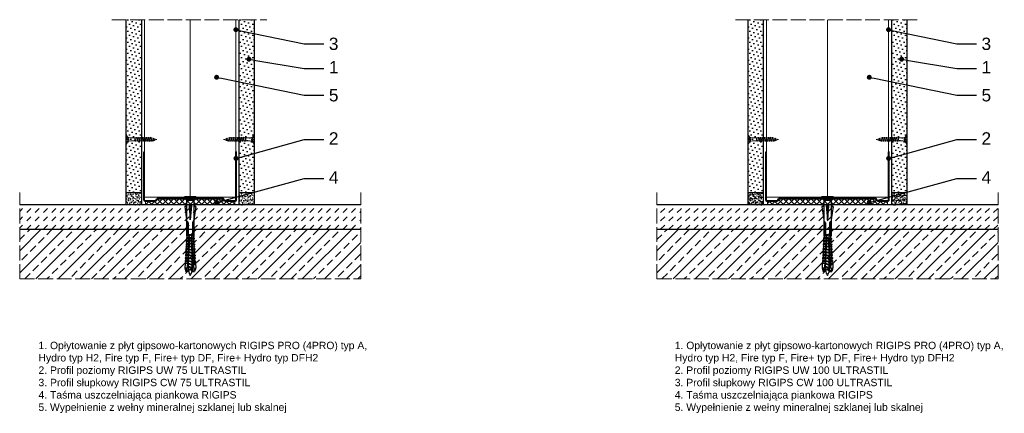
# Model space of a CAD drawing. Header units: millimetres. Extents: x 1104 to 2420, y 756 to 1584.
# Tile 3 of 3: x 1623 to 2420, y 1265 to 1584. Entities that reach past the tile are written whole.
import ezdxf
from ezdxf import colors
from ezdxf.entities.mleader import LeaderData, LeaderLine
from ezdxf.math import Vec2, Vec3

# ---------------------------------------------------------------- set-up
doc = ezdxf.new("R2010")
doc.units = ezdxf.units.MM
doc.linetypes.add('ACAD_ISO02W100', pattern=[15, 12, -3])
for name, color, linetype, lineweight in [('_ISOVER WELNA', 7, 'BATTING', 9), ('_RIGIPS AKCESORIA', 7, 'Continuous', 18), ('_RIGIPS G-K', 7, 'Continuous', 25), ('_RIGIPS PROFIL', 7, 'Continuous', 18), ('KRESKOWANIE', 7, 'Continuous', 9), ('OPISY', 7, 'Continuous', 9), ('PRZERYWANA', 7, 'ACAD_ISO02W100', 9)]:
    doc.layers.add(name, color=color, linetype=linetype, lineweight=lineweight)
doc.styles.get("Standard").update_dxf_attribs({"font": 'arial.ttf'})
doc.linetypes.add('BATTING', pattern='A,0.00254,-2.54,[134,ltypeshp.shx,S=2.54,R=0,X=-2.54,Y=0],-5.08,[134,ltypeshp.shx,S=2.54,R=180,X=2.54,Y=0],-2.54', length=10.16254)

# ---------------------------------------------------------------- blocks, each defined once
blk = doc.blocks.new('UW 75 ULTRASTIL')
h = blk.add_hatch()
h.set_pattern_fill('ANSI31', color=256, scale=0.5, style=0)
h.paths.add_polyline_path([(-11.93, 0.56), (-11.6, 1.24, -0.286951), (-10.7, 1.8), (10.18, 1.8), (41.3, 1.8, -0.286951), (42.2, 1.24), (42.53, 0.56, 0.286951), (43.43, 0), (52, 0, 0.414214), (52.8, 0.8), (52.8, 40), (52.25, 40), (52.25, 0.8, -0.414214), (52, 0.55), (43.77, 0.55, -0.286951), (42.87, 1.11), (42.54, 1.79, 0.286951), (41.64, 2.35), (-11.04, 2.35, 0.286951), (-11.94, 1.79), (-12.27, 1.11, -0.286951), (-13.17, 0.55), (-21.4, 0.55, -0.414214), (-21.65, 0.8), (-21.65, 40), (-22.2, 40), (-22.2, 0.8, 0.414214), (-21.4, 0), (-12.83, 0, 0.286951)])
for p, q in [((-22.2, 0.8), (-22.2, 40)), ((-22.2, 40), (-21.65, 40)), ((-21.65, 0.8), (-21.65, 40)), ((52.25, 0.8), (52.25, 40)), ((52.8, 40), (52.25, 40)), ((52.8, 0.8), (52.8, 40)), ((-21.4, 0.55), (-13.17, 0.55)), ((-21.4, 0), (-12.83, 0)), ((-12.27, 1.11), (-11.94, 1.79)), ((-11.93, 0.56), (-11.6, 1.24)), ((-11.04, 2.35), (41.64, 2.35)), ((-10.7, 1.8), (41.3, 1.8)), ((42.53, 0.56), (42.2, 1.24)), ((42.87, 1.11), (42.54, 1.79)), ((43.43, 0), (52, 0)), ((43.77, 0.55), (52, 0.55))]:
    blk.add_line(p, q)
for centre, radius, start, end in [((-21.4, 0.8), 0.8, 180, 270), ((-21.4, 0.8), 0.25, 180, 270), ((-13.17, 1.55), 1, 270, 334.04349), ((-12.83, 1), 1, 270, 334.04349), ((-11.04, 1.35), 1, 90, 154.04349), ((-10.7, 0.8), 1, 90, 154.04349), ((41.3, 0.8), 1, 25.95651, 90), ((41.64, 1.35), 1, 25.95651, 90), ((43.43, 1), 1, 205.95651, 270), ((43.77, 1.55), 1, 205.95651, 270), ((52, 0.8), 0.8, 270, 0), ((52, 0.8), 0.25, 270, 0)]:
    blk.add_arc(centre, radius, start, end)
blk = doc.blocks.new('UW 100 ULTRASTIL')
h = blk.add_hatch()
h.set_pattern_fill('ANSI31', color=256, scale=0.5, style=0)
h.paths.add_polyline_path([(166.82, 2.35), (89.14, 2.35, 0.286951), (88.24, 1.79), (87.91, 1.11, -0.286951), (87.01, 0.55), (78.78, 0.55, -0.414214), (78.53, 0.8), (78.53, 40), (77.98, 40), (77.98, 0.8, 0.414214), (78.78, 0), (87.35, 0, 0.286951), (88.25, 0.56), (88.58, 1.24, -0.286951), (89.48, 1.8), (166.48, 1.8, -0.286951), (167.38, 1.24), (167.71, 0.56, 0.286951), (168.61, 0), (177.18, 0, 0.414214), (177.98, 0.8), (177.98, 40), (177.43, 40), (177.43, 0.8, -0.414214), (177.18, 0.55), (168.95, 0.55, -0.286951), (168.05, 1.11), (167.72, 1.79, 0.286951)])
for p, q in [((77.98, 0.8), (77.98, 40)), ((77.98, 40), (78.53, 40)), ((78.53, 0.8), (78.53, 40)), ((177.43, 0.8), (177.43, 40)), ((177.98, 40), (177.43, 40)), ((177.98, 0.8), (177.98, 40)), ((78.78, 0.55), (87.01, 0.55)), ((78.78, 0), (87.35, 0)), ((87.91, 1.11), (88.24, 1.79)), ((88.25, 0.56), (88.58, 1.24)), ((89.14, 2.35), (166.82, 2.35)), ((89.48, 1.8), (166.48, 1.8)), ((167.71, 0.56), (167.38, 1.24)), ((168.05, 1.11), (167.72, 1.79)), ((168.61, 0), (177.18, 0)), ((168.95, 0.55), (177.18, 0.55))]:
    blk.add_line(p, q)
for centre, radius, start, end in [((78.78, 0.8), 0.8, 180, 270), ((78.78, 0.8), 0.25, 180, 270), ((87.01, 1.55), 1, 270, 334.04349), ((87.35, 1), 1, 270, 334.04349), ((89.14, 1.35), 1, 90, 154.04349), ((89.48, 0.8), 1, 90, 154.04349), ((166.48, 0.8), 1, 25.95651, 90), ((166.82, 1.35), 1, 25.95651, 90), ((168.61, 1), 1, 205.95651, 270), ((168.95, 1.55), 1, 205.95651, 270), ((177.18, 0.8), 0.8, 270, 0), ((177.18, 0.8), 0.25, 270, 0)]:
    blk.add_arc(centre, radius, start, end)
blk = doc.blocks.new('TN 25')
at = {"layer": '_RIGIPS AKCESORIA'}
for p, q in [((0, -0.84), (0, 7.16)), ((0, 7.16), (0.46, 7.16)), ((0.46, 4.78), (0, 4.78)), ((0, 3.5), (1.77, 3.5)), ((0, 2.83), (1.77, 2.83)), ((0.46, 1.64), (0, 1.64)), ((0.46, 7.16), (0.46, 4.78)), ((0.46, -0.84), (0.46, 1.64)), ((1.77, 3.5), (1.77, 4.2)), ((1.77, 2.83), (1.77, 2.18)), ((3.02, 4.46), (8.47, 4.46)), ((7.49, 2.01), (3.55, 2.01)), ((7.12, 4.46), (7.12, 3.18)), ((8.03, 2.01), (7.12, 4.46)), ((7.12, 3.18), (7.65, 1.53)), ((7.65, 1.53), (8.03, 2.01)), ((9.41, 2.01), (8.03, 2.01)), ((8.47, 4.46), (8.79, 5)), ((9.61, 1.51), (8.47, 4.46)), ((8.79, 5), (9.93, 2.01)), ((9, 4.46), (10.1, 4.46)), ((9.93, 2.01), (9.61, 1.51)), ((11.04, 2.01), (9.93, 2.01)), ((10.1, 4.46), (10.41, 5)), ((11.23, 1.51), (10.1, 4.46)), ((10.41, 5), (11.56, 2.01)), ((10.62, 4.46), (11.67, 4.46)), ((11.56, 2.01), (11.23, 1.51)), ((12.61, 2.01), (11.56, 2.01)), ((11.67, 4.46), (11.99, 5)), ((12.81, 1.51), (11.67, 4.46)), ((11.99, 5), (13.14, 2.01)), ((12.2, 4.46), (13.21, 4.46)), ((13.14, 2.01), (12.81, 1.51)), ((14.15, 2.01), (13.14, 2.01)), ((13.21, 4.46), (13.52, 5)), ((14.34, 1.51), (13.21, 4.46)), ((13.52, 5), (14.67, 2.01)), ((13.73, 4.46), (14.8, 4.46)), ((14.67, 2.01), (14.34, 1.51)), ((15.74, 2.01), (14.67, 2.01)), ((14.8, 4.46), (15.12, 5)), ((15.94, 1.51), (14.8, 4.46)), ((15.12, 5), (16.26, 2.01)), ((15.33, 4.46), (16.42, 4.46)), ((16.26, 2.01), (15.94, 1.51)), ((17.36, 2.01), (16.26, 2.01)), ((16.42, 4.46), (16.73, 5)), ((17.55, 1.51), (16.42, 4.46)), ((16.73, 5), (17.88, 2.01)), ((16.94, 4.46), (17.99, 4.46)), ((17.88, 2.01), (17.55, 1.51)), ((18.93, 2.01), (17.88, 2.01)), ((17.99, 4.46), (18.31, 5)), ((19.13, 1.51), (17.99, 4.46)), ((18.31, 5), (19.45, 2.01)), ((18.52, 4.46), (19.68, 4.46)), ((19.45, 2.01), (19.13, 1.51)), ((19.45, 2.01), (20.62, 2.01)), ((19.68, 4.46), (20, 5)), ((20.82, 1.51), (19.68, 4.46)), ((20, 5), (21.14, 2.01)), ((20.21, 4.46), (20.7, 4.46)), ((20.7, 4.46), (22.28, 3.98)), ((21.14, 2.01), (20.82, 1.51)), ((21.14, 2.01), (21.81, 2.12)), ((21.85, 1.83), (21.67, 3.28)), ((21.67, 3.28), (22.14, 2.4)), ((22.14, 2.4), (21.85, 1.83)), ((22.7, 2.36), (22.14, 2.4)), ((22.28, 3.98), (22.56, 4.37)), ((22.7, 2.36), (22.28, 3.98)), ((22.56, 4.37), (23.03, 2.71)), ((23.03, 2.71), (22.7, 2.36)), ((22.71, 3.85), (25, 3.24)), ((25, 3.24), (23.03, 2.71)), ((0, -0.84), (0.46, -0.84))]:
    blk.add_line(p, q, dxfattribs=at)
for centre, major_axis, ratio, start_param, end_param in [((3.09, 7.67), (0.17, 3.2), 0.826134, 1.773653, 3.180586), ((-0.04, 0.9), (0, 3.93), 0.848176, -0.720942, -0.151112), ((3.37, -1.57), (0.28, 3.57), 0.832181, 0.035984, 1.430787), ((-2.73, 15.91), (0, 14.76), 0.848176, 3.399396, 3.475072), ((0.59, 4.62), (0, 2.81), 0.848176, 3.475072, 3.862535), ((1.66, 3.18), (0, 0.895), 0.848176, -1.552777, -0.720942), ((1.66, 3.18), (0, 0.895), 0.848176, 3.862535, 4.730408)]:
    blk.add_ellipse(centre, major_axis=major_axis, ratio=ratio, start_param=start_param, end_param=end_param, dxfattribs=at)
blk = doc.blocks.new('kolek rozprezny komplet 60')
for p, q in [((390.66, 217.01), (390.76, 218.91)), ((393.15, 216.88), (390.66, 217.01)), ((393.75, 218.75), (390.71, 217.96)), ((393.81, 219.85), (390.76, 218.91)), ((391.67, 216.95), (392.67, 216.95)), ((392.67, 216.95), (391.67, 213.95)), ((392.67, 216.95), (392.07, 213.95)), ((393.07, 216.95), (392.07, 213.95)), ((392.67, 216.95), (393.04, 217.45)), ((393.07, 216.95), (393.04, 217.45)), ((393.07, 216.95), (394.67, 216.95)), ((394.67, 216.95), (393.67, 213.95)), ((393.68, 217.35), (393.81, 219.85)), ((417.38, 216.11), (393.68, 217.35)), ((420.47, 216.55), (393.71, 217.95)), ((397.41, 219.66), (393.81, 219.85)), ((394.67, 216.95), (394.07, 213.95)), ((395.07, 216.95), (394.07, 213.95)), ((394.67, 216.95), (394.92, 217.29)), ((395.07, 216.95), (395.05, 217.28)), ((395.07, 216.95), (397.07, 216.95)), ((397.07, 216.95), (396.07, 213.95)), ((397.07, 216.95), (396.47, 213.95)), ((397.47, 216.95), (396.47, 213.95)), ((397.07, 216.95), (397.23, 217.17)), ((397.31, 217.76), (397.41, 219.66)), ((397.47, 216.95), (397.46, 217.16)), ((397.47, 216.95), (399.47, 216.95)), ((397.67, 217.14), (397.71, 217.74)), ((399, 219.58), (397.82, 218.98)), ((398.47, 217.1), (398.5, 217.7)), ((399.47, 216.95), (398.47, 213.95)), ((399.47, 216.95), (398.87, 213.95)), ((399.87, 216.95), (398.87, 213.95)), ((398.9, 217.68), (399, 219.58)), ((399.8, 219.54), (399, 219.58)), ((399.47, 216.95), (399.55, 217.05)), ((399.7, 217.64), (399.8, 219.54)), ((399.87, 216.95), (399.87, 217.03)), ((399.87, 216.95), (401.38, 216.95)), ((400.07, 217.02), (400.1, 217.62)), ((401.4, 219.45), (400.22, 218.85)), ((400.87, 216.98), (400.9, 217.58)), ((401.87, 216.92), (400.87, 213.95)), ((401.87, 216.92), (401.27, 213.95)), ((402.26, 216.9), (401.27, 213.95)), ((401.3, 217.56), (401.4, 219.45)), ((402.2, 219.41), (401.4, 219.45)), ((402.1, 217.51), (402.2, 219.41)), ((402.47, 216.89), (402.5, 217.49)), ((403.8, 219.33), (402.61, 218.72)), ((403.27, 216.85), (403.3, 217.45)), ((404.22, 216.8), (403.31, 214.05)), ((403.7, 217.43), (403.8, 219.33)), ((404.24, 216.8), (403.7, 214.07)), ((404.62, 216.78), (403.72, 214.07)), ((404.6, 219.29), (403.8, 219.33)), ((404.5, 217.39), (404.6, 219.29)), ((404.86, 216.77), (404.9, 217.37)), ((406.19, 219.2), (405.01, 218.6)), ((405.66, 216.73), (405.69, 217.32)), ((406.58, 216.68), (405.75, 214.18)), ((406.09, 217.3), (406.19, 219.2)), ((406.62, 216.68), (406.12, 214.2)), ((406.98, 216.66), (406.16, 214.2)), ((406.99, 219.16), (406.19, 219.2)), ((406.89, 217.26), (406.99, 219.16)), ((407.26, 216.64), (407.29, 217.24)), ((408.59, 219.08), (407.41, 218.47)), ((408.06, 216.6), (408.09, 217.2)), ((408.94, 216.55), (408.19, 214.31)), ((408.49, 217.18), (408.59, 219.08)), ((408.99, 216.55), (408.55, 214.33)), ((409.39, 219.03), (408.59, 219.08)), ((409.34, 216.53), (408.6, 214.33)), ((409.29, 217.14), (409.39, 219.03)), ((409.66, 216.52), (409.69, 217.12)), ((410.99, 218.95), (409.8, 218.35)), ((410.46, 216.47), (410.49, 217.07)), ((411.3, 216.43), (410.64, 214.44)), ((410.89, 217.05), (410.99, 218.95)), ((411.37, 216.43), (410.98, 214.45)), ((411.69, 216.41), (411.04, 214.46)), ((412.59, 218.87), (411.4, 218.26)), ((412.05, 216.39), (412.09, 216.99)), ((412.49, 216.97), (412.59, 218.87)), ((413.38, 218.82), (412.59, 218.87)), ((412.85, 216.35), (412.89, 216.95)), ((413.66, 216.31), (413.08, 214.56)), ((413.28, 216.93), (413.38, 218.82)), ((413.75, 216.3), (413.4, 214.58)), ((414.05, 216.29), (413.49, 214.58)), ((414.98, 218.74), (413.8, 218.14)), ((414.45, 216.27), (414.48, 216.86)), ((414.88, 216.84), (414.98, 218.74)), ((415.78, 218.7), (414.98, 218.74)), ((415.25, 216.22), (415.28, 216.82)), ((416.02, 216.18), (415.52, 214.69)), ((415.68, 216.8), (415.78, 218.7)), ((416.12, 216.18), (415.83, 214.71)), ((416.41, 216.16), (415.93, 214.71)), ((417.38, 218.62), (416.2, 218.01)), ((417.28, 216.72), (417.38, 218.62)), ((418.18, 218.57), (417.38, 218.62)), ((418.22, 215.58), (418.01, 214.95)), ((418.08, 216.68), (418.18, 218.57)), ((419.78, 218.49), (418.59, 217.89)), ((419.68, 216.59), (419.78, 218.49)), ((430.17, 217.15), (419.71, 217.15)), ((431.37, 217.95), (419.75, 217.95)), ((448.67, 218.45), (419.77, 218.45)), ((420.47, 217.15), (420.47, 213.75)), ((420.67, 217.15), (420.67, 213.75)), ((420.87, 217.15), (420.87, 213.75)), ((443.47, 219.95), (432.8, 218.45)), ((444.34, 216.37), (432.8, 215.45)), ((432.8, 215.45), (443.47, 215.45)), ((444.34, 214.53), (432.8, 215.45)), ((443.47, 218.45), (443.47, 219.95)), ((443.47, 219.95), (444.34, 218.45)), ((444.34, 216.37), (443.47, 215.45)), ((444.34, 214.53), (443.47, 215.45)), ((444.34, 214.53), (444.34, 216.37)), ((450.17, 219.95), (448.67, 218.45)), ((448.67, 218.45), (448.67, 212.45)), ((448.67, 216.95), (448.67, 213.95)), ((450.17, 219.95), (450.17, 210.95)), ((450.67, 219.95), (450.17, 219.95)), ((450.67, 219.95), (450.67, 210.95)), ((450.67, 219.35), (451.17, 219.95)), ((451.17, 219.95), (451.67, 219.95)), ((451.17, 219.95), (451.17, 210.95)), ((451.67, 219.95), (451.67, 210.95)), ((393.15, 214.02), (390.66, 213.89)), ((390.66, 213.89), (390.76, 211.99)), ((393.75, 212.15), (390.71, 212.94)), ((393.81, 211.05), (390.76, 211.99)), ((391.67, 213.95), (391.71, 213.45)), ((391.71, 213.45), (392.07, 213.95)), ((392.07, 213.95), (393.67, 213.95)), ((393.67, 213.95), (393.7, 213.55)), ((417.38, 214.79), (393.68, 213.55)), ((393.68, 213.55), (393.81, 211.05)), ((420.47, 214.35), (393.71, 212.95)), ((393.78, 213.55), (394.07, 213.95)), ((397.41, 211.24), (393.81, 211.05)), ((394.07, 213.95), (396.07, 213.95)), ((396.07, 213.95), (396.09, 213.67)), ((396.28, 213.68), (396.47, 213.95)), ((396.47, 213.95), (398.47, 213.95)), ((397.31, 213.14), (397.41, 211.24)), ((397.67, 213.76), (397.71, 213.16)), ((399, 211.32), (397.82, 211.93)), ((398.47, 213.95), (398.48, 213.8)), ((398.47, 213.8), (398.5, 213.2)), ((398.77, 213.81), (398.87, 213.95)), ((398.87, 213.95), (400.87, 213.95)), ((398.9, 213.22), (399, 211.32)), ((399.8, 211.36), (399, 211.32)), ((399.7, 213.26), (399.8, 211.36)), ((400.07, 213.88), (400.1, 213.28)), ((401.4, 211.45), (400.22, 212.05)), ((400.87, 213.95), (400.88, 213.92)), ((400.87, 213.92), (400.9, 213.32)), ((401.27, 213.95), (401.38, 213.95)), ((401.27, 213.94), (401.27, 213.95)), ((401.3, 213.35), (401.4, 211.45)), ((402.2, 211.49), (401.4, 211.45)), ((402.1, 213.39), (402.2, 211.49)), ((402.47, 214.01), (402.5, 213.41)), ((403.8, 211.57), (402.61, 212.18)), ((403.27, 214.05), (403.3, 213.45)), ((403.7, 213.47), (403.8, 211.57)), ((404.6, 211.62), (403.8, 211.57)), ((404.5, 213.51), (404.6, 211.62)), ((404.86, 214.13), (404.9, 213.53)), ((406.19, 211.7), (405.01, 212.3)), ((405.66, 214.17), (405.69, 213.58)), ((406.09, 213.6), (406.19, 211.7)), ((406.99, 211.74), (406.19, 211.7)), ((406.89, 213.64), (406.99, 211.74)), ((407.26, 214.26), (407.29, 213.66)), ((408.59, 211.82), (407.41, 212.43)), ((408.06, 214.3), (408.09, 213.7)), ((408.49, 213.72), (408.59, 211.82)), ((409.39, 211.87), (408.59, 211.82)), ((409.29, 213.76), (409.39, 211.87)), ((409.66, 214.38), (409.69, 213.79)), ((410.99, 211.95), (409.8, 212.55)), ((410.46, 214.43), (410.49, 213.83)), ((410.89, 213.85), (410.99, 211.95)), ((412.59, 212.03), (411.4, 212.64)), ((412.05, 214.51), (412.09, 213.91)), ((412.49, 213.93), (412.59, 212.03)), ((413.38, 212.08), (412.59, 212.03)), ((412.85, 214.55), (412.89, 213.95)), ((413.28, 213.97), (413.38, 212.08)), ((414.98, 212.16), (413.8, 212.76)), ((414.45, 214.64), (414.48, 214.04)), ((414.88, 214.06), (414.98, 212.16)), ((415.78, 212.2), (414.98, 212.16)), ((415.25, 214.68), (415.28, 214.08)), ((415.68, 214.1), (415.78, 212.2)), ((417.38, 212.29), (416.2, 212.89)), ((417.28, 214.18), (417.38, 212.29)), ((418.18, 212.33), (417.38, 212.29)), ((418.08, 214.22), (418.18, 212.33)), ((419.78, 212.41), (418.59, 213.01)), ((419.68, 214.31), (419.78, 212.41)), ((430.17, 213.75), (419.71, 213.75)), ((431.37, 212.95), (419.75, 212.95)), ((448.67, 212.45), (419.77, 212.45)), ((443.47, 210.95), (432.8, 212.45)), ((443.47, 212.45), (443.47, 210.95)), ((443.47, 210.95), (444.34, 212.45)), ((450.17, 210.95), (448.67, 212.45)), ((450.67, 210.95), (450.17, 210.95)), ((450.67, 211.55), (451.17, 210.95)), ((451.17, 210.95), (451.67, 210.95))]:
    blk.add_line(p, q)
for centre, radius, start, end in [((393.41, 206.24), 10.85, 99.20383, 121.90826), ((393.41, 224.66), 10.85, 238.09174, 260.79617), ((393.65, 216.85), 0.5, 87, 177), ((397.68, 219.24), 0.3, 177, 297), ((400.08, 219.12), 0.3, 177, 297), ((402.48, 218.99), 0.3, 177, 297), ((404.87, 218.87), 0.3, 177, 297), ((407.27, 218.74), 0.3, 177, 297), ((409.67, 218.61), 0.3, 177, 297), ((411.27, 218.53), 0.3, 177, 297), ((413.66, 218.41), 0.3, 177, 297), ((416.06, 218.28), 0.3, 177, 297), ((417.55, 215.45), 0.682, 255.86037, 104.13858), ((418.46, 218.15), 0.3, 177, 297), ((422.67, 216.95), 1, 90, 168.46304), ((430.17, 218.45), 1.3, 270, 0), ((393.65, 214.05), 0.5, 183, 273), ((397.68, 211.66), 0.3, 63, 183), ((400.08, 211.78), 0.3, 63, 183), ((402.48, 211.91), 0.3, 63, 183), ((404.87, 212.03), 0.3, 63, 183), ((407.27, 212.16), 0.3, 63, 183), ((409.67, 212.29), 0.3, 63, 183), ((411.27, 212.37), 0.3, 63, 183), ((413.66, 212.5), 0.3, 63, 183), ((416.06, 212.62), 0.3, 63, 183), ((418.46, 212.75), 0.3, 63, 183), ((422.67, 213.95), 1, 191.53696, 270), ((430.17, 212.45), 1.3, 0, 90)]:
    blk.add_arc(centre, radius, start, end)
blk = doc.blocks.new('_Dot')
at = {"color": 0, "linetype": 'ByBlock', "lineweight": -2}
blk.add_line((-0.5, 0), (-1, 0), dxfattribs=at)
at = {"color": 0, "linetype": 'ByBlock', "const_width": 0.5}
blk.add_lwpolyline([(-0.25, 0, 1), (0.25, 0, 1)], format="xyb", close=True, dxfattribs=at)

msp = doc.modelspace()

# ---------------------------------------------------------------- hatches: boundary and pattern name
at = {"layer": '_RIGIPS G-K'}
h = msp.add_hatch(dxfattribs=at)
h.set_pattern_fill('DOTS', color=256, scale=2, angle=45, style=0)
h.set_pattern_definition([(45, (122.4474, 0), (-1.122532, 3.367596), [0, -3.175])])
h.paths.add_polyline_path([(1721.72, 1584.13), (1709.22, 1584.13), (1709.22, 1444.13), (1721.72, 1444.13)])
h = msp.add_hatch(dxfattribs=at)
h.set_pattern_fill('DOTS', color=256, scale=2, angle=45, style=0)
h.set_pattern_definition([(45, (150.4474, 0), (-1.122532, 3.367596), [0, -3.175])])
h.paths.add_polyline_path([(1813.22, 1584.13), (1800.72, 1584.13), (1800.72, 1444.13), (1813.22, 1444.13)])
h = msp.add_hatch(dxfattribs=at)
h.set_pattern_fill('DOTS', color=256, scale=2, angle=45, style=0)
h.set_pattern_definition([(45, (625.5, 9e-13), (-1.122532, 3.367596), [0, -3.175])])
h.paths.add_polyline_path([(2224.77, 1584.13), (2212.27, 1584.13), (2212.27, 1444.13), (2224.77, 1444.13)])
h = msp.add_hatch(dxfattribs=at)
h.set_pattern_fill('DOTS', color=256, scale=2, angle=45, style=0)
h.set_pattern_definition([(45, (678.5, 9e-13), (-1.122532, 3.367596), [0, -3.175])])
h.paths.add_polyline_path([(2341.27, 1584.13), (2328.77, 1584.13), (2328.77, 1444.13), (2341.27, 1444.13)])
h = msp.add_hatch(dxfattribs=at)
h.set_pattern_fill('AR-SAND', color=256, scale=0.05, style=0)
h.set_pattern_definition([(37.5, (122.4474, 0), (-0.0800016, 2.4470662), [0, -1.9304, 0, -2.159, 0, -2.06375]), (7.5, (122.4474, 0), (2.2476164, 3.5841255), [0, -1.0414, 0, -1.7399, 0, -0.66675]), (327.5, (120.8853, 0), (3.9549619, 0.007186), [0, -0.635, 0, -2.286, 0, -2.9845]), (317.5, (120.8853, 0), (3.817782, 1.1146466), [0, -0.3175, 0, -1.4986, 0, -1.7145])])
h.paths.add_polyline_path([(1721.72, 1444.13), (1709.22, 1444.13), (1709.22, 1434.13), (1721.72, 1434.13)])
h = msp.add_hatch(dxfattribs=at)
h.set_pattern_fill('AR-SAND', color=256, scale=0.05, style=0)
h.set_pattern_definition([(37.5, (150.4474, 0), (-0.0800016, 2.4470662), [0, -1.9304, 0, -2.159, 0, -2.06375]), (7.5, (150.4474, 0), (2.2476164, 3.5841255), [0, -1.0414, 0, -1.7399, 0, -0.66675]), (327.5, (148.8853, 0), (3.9549619, 0.007186), [0, -0.635, 0, -2.286, 0, -2.9845]), (317.5, (148.8853, 0), (3.817782, 1.1146466), [0, -0.3175, 0, -1.4986, 0, -1.7145])])
h.paths.add_polyline_path([(1813.22, 1444.13), (1800.72, 1444.13), (1800.72, 1434.13), (1813.22, 1434.13)])
h = msp.add_hatch(dxfattribs=at)
h.set_pattern_fill('AR-SAND', color=256, scale=0.05, style=0)
h.set_pattern_definition([(37.5, (625.5, 9e-13), (-0.0800016, 2.4470662), [0, -1.9304, 0, -2.159, 0, -2.06375]), (7.5, (625.5, 9e-13), (2.2476164, 3.5841255), [0, -1.0414, 0, -1.7399, 0, -0.66675]), (327.5, (623.938, 9e-13), (3.9549619, 0.007186), [0, -0.635, 0, -2.286, 0, -2.9845]), (317.5, (623.938, 9e-13), (3.817782, 1.1146466), [0, -0.3175, 0, -1.4986, 0, -1.7145])])
h.paths.add_polyline_path([(2224.77, 1444.13), (2212.27, 1444.13), (2212.27, 1434.13), (2224.77, 1434.13)])
h = msp.add_hatch(dxfattribs=at)
h.set_pattern_fill('AR-SAND', color=256, scale=0.05, style=0)
h.set_pattern_definition([(37.5, (678.5, 9e-13), (-0.0800016, 2.4470662), [0, -1.9304, 0, -2.159, 0, -2.06375]), (7.5, (678.5, 9e-13), (2.2476164, 3.5841255), [0, -1.0414, 0, -1.7399, 0, -0.66675]), (327.5, (676.938, 9e-13), (3.9549619, 0.007186), [0, -0.635, 0, -2.286, 0, -2.9845]), (317.5, (676.938, 9e-13), (3.817782, 1.1146466), [0, -0.3175, 0, -1.4986, 0, -1.7145])])
h.paths.add_polyline_path([(2341.27, 1444.13), (2328.77, 1444.13), (2328.77, 1434.13), (2341.27, 1434.13)])
at = {"layer": 'KRESKOWANIE'}
h = msp.add_hatch(dxfattribs=at)
h.set_pattern_fill('DASH', color=256, scale=1.5, angle=45, style=0)
h.set_pattern_definition([(45, (-189.5526, 0), (4e-16, 6.735192), [4.7625, -4.7625])])
h.paths.add_polyline_path([(1899.22, 1434.13), (1623.22, 1434.13), (1623.22, 1414.13), (1899.22, 1414.13)])
h = msp.add_hatch(dxfattribs=at)
h.set_pattern_fill('ANSI37', color=256, angle=90, style=0)
h.set_pattern_definition([(135, (-189.5526, 0), (-2.245064, -2.245064), []), (225, (-189.5526, 0), (2.245064, -2.245064), [])])
h.paths.add_polyline_path([(1797.32, 1437.13), (1789.35, 1437.13, -0.286951), (1788.45, 1437.69), (1788.12, 1438.37, 0.286951), (1787.22, 1438.93), (1735.22, 1438.93, 0.286951), (1734.32, 1438.37), (1734, 1437.69, -0.286951), (1733.1, 1437.13), (1725.12, 1437.13), (1725.12, 1434.13), (1797.32, 1434.13)])
h = msp.add_hatch(dxfattribs=at)
h.set_pattern_fill('DASH', color=256, scale=1.5, angle=45, style=0)
h.paths.add_polyline_path([(2414.77, 1434.13), (2138.77, 1434.13), (2138.77, 1414.13), (2414.77, 1414.13)])
h = msp.add_hatch(dxfattribs=at)
h.set_pattern_fill('ANSI37', color=256, angle=90, style=0)
h.set_pattern_definition([(135, (326, 9e-13), (-2.245064, -2.245064), []), (225, (326, 9e-13), (2.245064, -2.245064), [])])
h.paths.add_polyline_path([(2316.5, 1437.69), (2316.17, 1438.37, 0.286951), (2315.27, 1438.93), (2238.28, 1438.93, 0.286951), (2237.38, 1438.37), (2237.05, 1437.69, -0.286951), (2236.15, 1437.13), (2228.17, 1437.13), (2228.17, 1434.13), (2325.37, 1434.13), (2325.37, 1437.13), (2317.4, 1437.13, -0.286951)])
h = msp.add_hatch(dxfattribs=at)
h.set_pattern_fill('ANSI33', color=256, scale=2, style=0)
h.set_pattern_definition([(45, (136.447, 0), (-8.980256, 8.980256), []), (45, (145.428, 0), (-8.980256, 8.980256), [6.35, -3.175])])
h.paths.add_polyline_path([(1899.22, 1414.13), (1623.22, 1414.13), (1623.22, 1374.13), (1899.22, 1374.13)])
h = msp.add_hatch(dxfattribs=at)
h.set_pattern_fill('ANSI33', color=256, scale=2, style=0)
h.set_pattern_definition([(45, (652, 9e-13), (-8.980256, 8.980256), []), (45, (660.98, 9e-13), (-8.980256, 8.980256), [6.35, -3.175])])
h.paths.add_polyline_path([(2414.77, 1414.13), (2138.77, 1414.13), (2138.77, 1374.13), (2414.77, 1374.13)])

# ---------------------------------------------------------------- linework, layer by layer
for p, q in [((1899.22, 1434.13), (1623.22, 1434.13)), ((2414.77, 1434.13), (2138.77, 1434.13)), ((1899.22, 1414.13), (1623.22, 1414.13)), ((2414.77, 1414.13), (2138.77, 1414.13))]:
    msp.add_line(p, q)
at = {"layer": '_ISOVER WELNA', "ltscale": 3.6}
msp.add_line((1761.22, 1584.13), (1761.22, 1439.48), dxfattribs=at)
at = {"layer": '_ISOVER WELNA', "ltscale": 4.8}
msp.add_line((2276.77, 1584.13), (2276.77, 1439.48), dxfattribs=at)
at = {"layer": '_RIGIPS G-K'}
for p, q in [((1709.22, 1584.13), (1709.22, 1434.13)), ((1721.72, 1584.13), (1721.72, 1434.13)), ((1800.72, 1434.13), (1800.72, 1584.13)), ((1813.22, 1434.13), (1813.22, 1584.13)), ((2212.27, 1584.13), (2212.27, 1434.13)), ((2224.77, 1584.13), (2224.77, 1434.13)), ((2328.77, 1434.13), (2328.77, 1584.13)), ((2341.27, 1434.13), (2341.27, 1584.13)), ((1709.22, 1444.13), (1721.72, 1444.13)), ((1800.72, 1444.13), (1813.22, 1444.13)), ((2212.27, 1444.13), (2224.77, 1444.13)), ((2328.77, 1444.13), (2341.27, 1444.13)), ((1799.22, 1434.13), (1786.72, 1434.13))]:
    msp.add_line(p, q, dxfattribs=at)
at = {"layer": '_RIGIPS PROFIL', "lineweight": 9}
for p, q in [((1724.32, 1584.13), (1724.32, 1440.48)), ((1798.12, 1584.13), (1798.12, 1440.48)), ((2227.37, 1584.13), (2227.37, 1440.48)), ((2326.17, 1584.13), (2326.17, 1440.48)), ((1798.12, 1440.48), (1724.32, 1440.48)), ((2326.17, 1440.48), (2227.37, 1440.48))]:
    msp.add_line(p, q, dxfattribs=at)
at = {"layer": 'KRESKOWANIE'}
for p, q in [((1725.12, 1437.13), (1725.12, 1434.13)), ((1797.32, 1437.13), (1797.32, 1434.13)), ((2228.17, 1437.13), (2228.17, 1434.13)), ((2325.37, 1437.13), (2325.37, 1434.13))]:
    msp.add_line(p, q, dxfattribs=at)
at = {"layer": 'PRZERYWANA'}
for p, q in [((1697.72, 1584.13), (1823.22, 1584.13)), ((2202.27, 1584.13), (2351.27, 1584.13)), ((1623.22, 1374.13), (1623.22, 1444.13)), ((1899.22, 1374.13), (1899.22, 1444.13)), ((2138.77, 1374.13), (2138.77, 1444.13)), ((2414.77, 1374.13), (2414.77, 1444.13)), ((1623.22, 1374.13), (1899.22, 1374.13)), ((2138.77, 1374.13), (2414.77, 1374.13))]:
    msp.add_line(p, q, dxfattribs=at)

# ---------------------------------------------------------------- block references
for name, p in [('UW 75 ULTRASTIL', (1745.92, 1437.13)), ('UW 100 ULTRASTIL', (2148.8, 1437.13))]:
    msp.add_blockref(name, p)
at = {"rotation": 90}
for p in [(1976.67, 989.3), (2492.23, 989.3)]:
    msp.add_blockref('kolek rozprezny komplet 60', p, dxfattribs=at)
at = {"layer": '_RIGIPS AKCESORIA'}
for p in [(1709.22, 1483.89), (2212.27, 1483.89)]:
    msp.add_blockref('TN 25', p, dxfattribs=at)
at = {"layer": '_RIGIPS AKCESORIA', "xscale": -1}
for p in [(1813.22, 1483.89), (2341.27, 1483.89)]:
    msp.add_blockref('TN 25', p, dxfattribs=at)

# ---------------------------------------------------------------- texts
at = {"char_height": 6, "attachment_point": 1}
for s, insert, width in [('1. Opłytowanie z płyt gipsowo-kartonowych RIGIPS PRO (4PRO) typ A, Hydro typ H2, Fire typ F, Fire+ typ DF, Fire+ Hydro typ DFH2\\P2. Profil poziomy RIGIPS UW 75 ULTRASTIL\\P3. Profil słupkowy RIGIPS CW 75 ULTRASTIL\\P4. Taśma uszczelniająca piankowa RIGIPS\\P5. Wypełnienie z wełny mineralnej szklanej lub skalnej', (1638.43, 1323.26), 267.64), ('1. Opłytowanie z płyt gipsowo-kartonowych RIGIPS PRO (4PRO) typ A, Hydro typ H2, Fire typ F, Fire+ typ DF, Fire+ Hydro typ DFH2\\P2. Profil poziomy RIGIPS UW 100 ULTRASTIL\\P3. Profil słupkowy RIGIPS CW 100 ULTRASTIL\\P4. Taśma uszczelniająca piankowa RIGIPS\\P5. Wypełnienie z wełny mineralnej szklanej lub skalnej', (2153.23, 1323.26), 267.4969)]:
    msp.add_mtext(s, dxfattribs=dict(at, insert=insert, width=width))

# ---------------------------------------------------------------- leaders
at = {"layer": 'OPISY'}
ml = msp.add_multileader_mtext('Standard', dxfattribs=at)
ml.set_content('3', color=256)
ml.set_leader_properties()
ml.set_arrow_properties(name='DOT')
ml.build(insert=Vec2(0, 0))
ctx = ml.context
ctx.base_point, ctx.char_height, ctx.landing_gap_size, ctx.plane_origin = Vec3(1869.36, 1564.49), 10, 4, Vec3(1676.77, 1708.15)
notes = []
notes.append((ctx, [(0, (1, 1, 0), (1853.36, 1564.49), (1, 0), 16, [(0, [(1798.12, 1576.02)], 0, [])])]))
ctx.mtext.insert, ctx.mtext.flow_direction = Vec3(1873.36, 1569.58), 5
ml = msp.add_multileader_mtext('Standard', dxfattribs=at)
ml.set_content('3', color=256)
ml.set_leader_properties()
ml.set_arrow_properties(name='DOT')
ml.build(insert=Vec2(0, 0))
ctx = ml.context
ctx.base_point, ctx.char_height, ctx.landing_gap_size, ctx.plane_origin = Vec3(2397.41, 1564.49), 10, 4, Vec3(2204.83, 1708.15)
notes.append((ctx, [(0, (1, 1, 0), (2381.41, 1564.49), (1, 0), 16, [(0, [(2326.17, 1576.02)], 0, [])])]))
ctx.mtext.insert, ctx.mtext.flow_direction = Vec3(2401.41, 1569.58), 5
ml = msp.add_multileader_mtext('Standard', dxfattribs=at)
ml.set_content('1', color=256)
ml.set_leader_properties()
ml.set_arrow_properties(name='DOT')
ml.build(insert=Vec2(0, 0))
ctx = ml.context
ctx.base_point, ctx.char_height, ctx.landing_gap_size, ctx.plane_origin = Vec3(1869.36, 1544.55), 10, 4, Vec3(1676.77, 1688.2)
notes.append((ctx, [(0, (1, 1, 0), (1853.36, 1544.55), (1, 0), 16, [(0, [(1808.73, 1552.11)], 0, [])])]))
ctx.mtext.insert, ctx.mtext.flow_direction = Vec3(1873.36, 1550.55), 5
ml = msp.add_multileader_mtext('Standard', dxfattribs=at)
ml.set_content('1', color=256)
ml.set_leader_properties()
ml.set_arrow_properties(name='DOT')
ml.build(insert=Vec2(0, 0))
ctx = ml.context
ctx.base_point, ctx.char_height, ctx.landing_gap_size, ctx.plane_origin = Vec3(2397.41, 1544.55), 10, 4, Vec3(2204.83, 1688.2)
notes.append((ctx, [(0, (1, 1, 0), (2381.41, 1544.55), (1, 0), 16, [(0, [(2336.78, 1552.11)], 0, [])])]))
ctx.mtext.insert, ctx.mtext.flow_direction = Vec3(2401.41, 1550.55), 5
ml = msp.add_multileader_mtext('Standard', dxfattribs=at)
ml.set_content('5', color=256)
ml.set_leader_properties()
ml.set_arrow_properties(name='DOT')
ml.build(insert=Vec2(0, 0))
ctx = ml.context
ctx.base_point, ctx.char_height, ctx.landing_gap_size, ctx.plane_origin = Vec3(1869.36, 1522.85), 10, 4, Vec3(1676.77, 1666.51)
notes.append((ctx, [(0, (1, 1, 0), (1853.36, 1522.85), (1, 0), 16, [(0, [(1782.55, 1537.48)], 0, [])])]))
ctx.mtext.insert, ctx.mtext.flow_direction = Vec3(1873.36, 1527.93), 5
ml = msp.add_multileader_mtext('Standard', dxfattribs=at)
ml.set_content('5', color=256)
ml.set_leader_properties()
ml.set_arrow_properties(name='DOT')
ml.build(insert=Vec2(0, 0))
ctx = ml.context
ctx.base_point, ctx.char_height, ctx.landing_gap_size, ctx.plane_origin = Vec3(2397.41, 1522.85), 10, 4, Vec3(2204.83, 1666.51)
notes.append((ctx, [(0, (1, 1, 0), (2381.41, 1522.85), (1, 0), 16, [(0, [(2310.6, 1537.48)], 0, [])])]))
ctx.mtext.insert, ctx.mtext.flow_direction = Vec3(2401.41, 1527.93), 5
ml = msp.add_multileader_mtext('Standard', dxfattribs=at)
ml.set_content('2', color=256)
ml.set_leader_properties()
ml.set_arrow_properties(name='DOT')
ml.build(insert=Vec2(0, 0))
ctx = ml.context
ctx.base_point, ctx.char_height, ctx.landing_gap_size, ctx.plane_origin = Vec3(1869.36, 1486.94), 10, 4, Vec3(1676.77, 1630.6)
notes.append((ctx, [(0, (1, 1, 0), (1853.36, 1486.94), (1, 0), 16, [(0, [(1798.2, 1471.76)], 0, [])])]))
ctx.mtext.insert, ctx.mtext.flow_direction = Vec3(1873.36, 1492.94), 5
ml = msp.add_multileader_mtext('Standard', dxfattribs=at)
ml.set_content('2', color=256)
ml.set_leader_properties()
ml.set_arrow_properties(name='DOT')
ml.build(insert=Vec2(0, 0))
ctx = ml.context
ctx.base_point, ctx.char_height, ctx.landing_gap_size, ctx.plane_origin = Vec3(2397.41, 1486.94), 10, 4, Vec3(2204.83, 1630.6)
notes.append((ctx, [(0, (1, 1, 0), (2381.41, 1486.94), (1, 0), 16, [(0, [(2326.25, 1471.76)], 0, [])])]))
ctx.mtext.insert, ctx.mtext.flow_direction = Vec3(2401.41, 1492.94), 5
ml = msp.add_multileader_mtext('Standard', dxfattribs=at)
ml.set_content('4', color=256)
ml.set_leader_properties()
ml.set_arrow_properties(name='DOT')
ml.build(insert=Vec2(0, 0))
ctx = ml.context
ctx.base_point, ctx.char_height, ctx.landing_gap_size, ctx.plane_origin = Vec3(1869.36, 1455.38), 10, 4, Vec3(1676.77, 1599.04)
notes.append((ctx, [(0, (1, 1, 0), (1853.36, 1455.38), (1, 0), 16, [(0, [(1782.55, 1436.17)], 0, [])])]))
ctx.mtext.insert, ctx.mtext.flow_direction = Vec3(1873.36, 1461.38), 5
ml = msp.add_multileader_mtext('Standard', dxfattribs=at)
ml.set_content('4', color=256)
ml.set_leader_properties()
ml.set_arrow_properties(name='DOT')
ml.build(insert=Vec2(0, 0))
ctx = ml.context
ctx.base_point, ctx.char_height, ctx.landing_gap_size, ctx.plane_origin = Vec3(2397.41, 1455.38), 10, 4, Vec3(2204.83, 1599.04)
notes.append((ctx, [(0, (1, 1, 0), (2381.41, 1455.38), (1, 0), 16, [(0, [(2310.6, 1436.17)], 0, [])])]))
ctx.mtext.insert, ctx.mtext.flow_direction = Vec3(2401.41, 1461.38), 5
for ctx, leaders in notes:
    for number, flags, end, landing, length, lines in leaders:
        leader = LeaderData()
        leader.index, (leader.has_last_leader_line, leader.has_dogleg_vector, leader.attachment_direction) = number, flags
        leader.last_leader_point, leader.dogleg_vector, leader.dogleg_length = Vec3(end), Vec3(landing), length
        for number, points, colour, breaks in lines:
            line = LeaderLine()
            line.index, line.vertices, line.color, line.breaks = number, Vec3.list(points), colors.encode_raw_color(colour), breaks
            leader.lines.append(line)
        ctx.leaders.append(leader)

doc.saveas('drawing.dxf')
